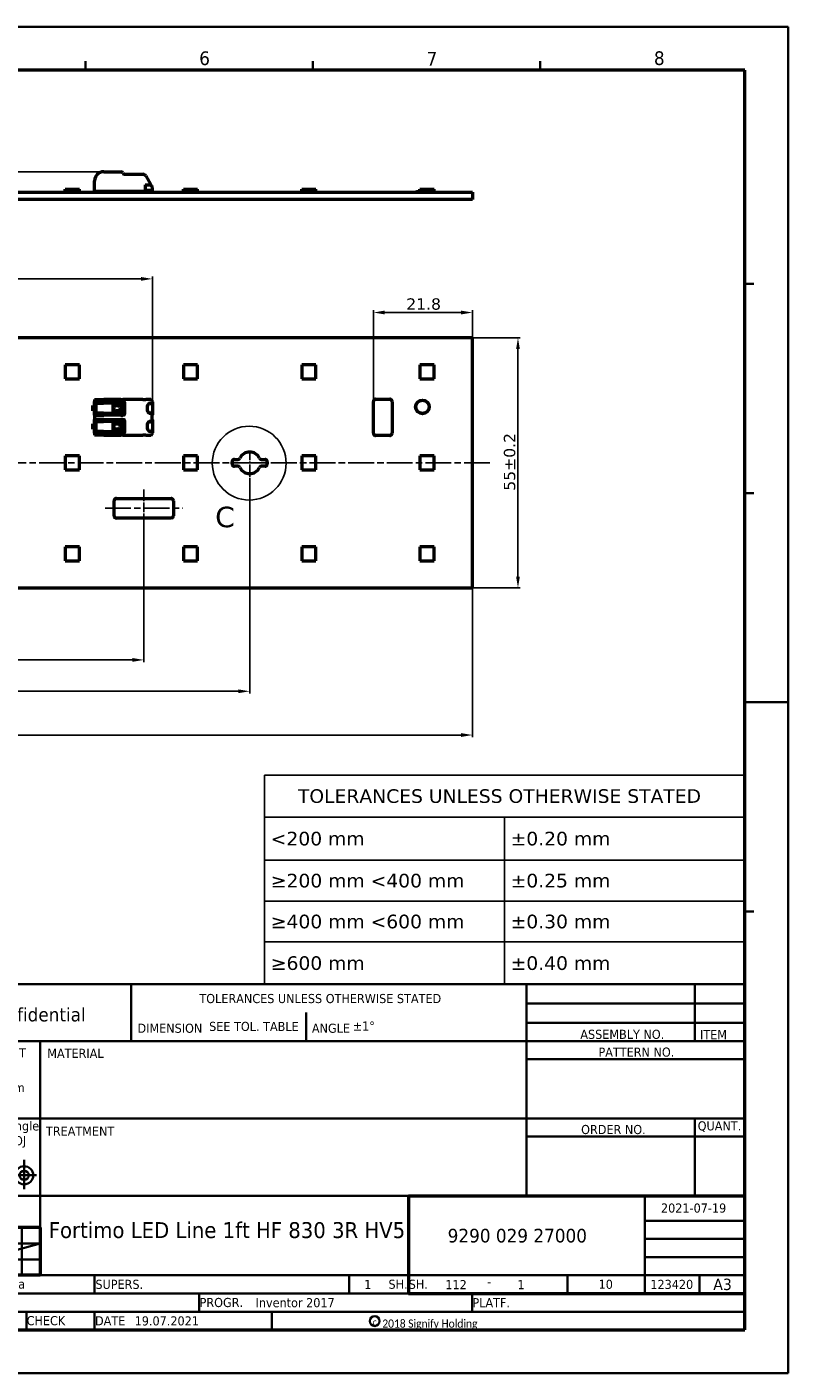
# Model space of a CAD drawing. Header units: millimetres. Extents: x 0 to 420, y 0 to 296.
# Tile 10 of 10: x 252 to 420, y 0 to 296. Entities that reach past the tile are written whole.
import ezdxf
from ezdxf.enums import TextEntityAlignment as Align

# ---------------------------------------------------------------- set-up
doc = ezdxf.new("R2010")
doc.units = ezdxf.units.MM
doc.linetypes.add('CHAIN', pattern=[0.3543, 0.2362, -0.0295, 0.0591, -0.0295])
doc.linetypes.add('LONG_DASH_DOTTED', pattern=[0.3001, 0.2362, -0.0295, 0.0049, -0.0295])
doc.layers.get('0').update_dxf_attribs({"lineweight": 25})
for name, color, linetype, lineweight in [('Center Mark(ISO)', 7, 'LONG_DASH_DOTTED', 25), ('Centerline(ISO)', 7, 'Continuous', 25), ('Detail Circle Lines(ISO)', 7, 'Continuous', 25), ('Dimensions(ISO)', 7, 'Continuous', 25), ('Sketch Geometry(ISO)', 7, 'Continuous', 50), ('Symbols(ISO)', 7, 'Continuous', 25), ('Visible Edges(ISO)', 7, 'Continuous', 50)]:
    doc.layers.add(name, color=color, linetype=linetype, lineweight=lineweight)
doc.styles.add('LG.Philips.Title', font='verdana.ttf', dxfattribs={"width": 0.9})
doc.styles.add('Philips-dimensions', font='verdana.ttf')
doc.styles.add('Philips-tekst', font='verdana.ttf')
doc.styles.add('Philips-tekstBigText', font='verdana.ttf')
doc.styles.add('Text Style43', font='verdana.ttf', dxfattribs={"width": 0.9})
doc.styles.add('Text Style45', font='verdana.ttf', dxfattribs={"width": 0.9})
doc.styles.add('Text Style46', font='verdana.ttf', dxfattribs={"width": 0.9})
doc.styles.add('Text Style49', font='verdana.ttf', dxfattribs={"width": 0.9})
doc.styles.add('Text Style50', font='verdana.ttf', dxfattribs={"width": 0.9})
doc.dimstyles.new('Philips-Oss', dxfattribs={"dimtxt": 2.5, "dimasz": 2.5, "dimexe": 0.5, "dimexo": 0, "dimgap": 0.5, "dimtad": 1, "dimtoh": 1, "dimrnd": 1e-08, "dimdsep": 46, "dimtxsty": 'Philips-dimensions', "dimcen": 0.09, "dimdle": 10, "dimclrd": 7, "dimclre": 7, "dimclrt": 7, "dimazin": 2, "dimtfac": 1, "dimtmove": 0, "dimatfit": 3, "dimfxl": 1, "dimtolj": 1, "dimlwd": 25, "dimlwe": 25, "dimarcsym": 0})

# ---------------------------------------------------------------- blocks, each defined once
blk = doc.blocks.new('Title Blocks Philips Lighting Electronics')
at = {"layer": 'Sketch Geometry(ISO)', "color": 7, "linetype": 'Continuous', "lineweight": 35}
for p, q in [((20, 86), (200, 86)), ((20, 86), (20, 10)), ((65, 73.5), (65, 86)), ((152, 73.5), (152, 86)), ((189, 86), (189, 73.5)), ((152, 81.75), (200, 81.75)), ((103.5, 79.75), (103.5, 73.5)), ((152, 77.5), (200, 77.5)), ((20, 73.5), (200, 73.5)), ((33, 39.5), (33, 73.5)), ((45, 73.5), (45, 32.51)), ((152, 73.5), (152, 39.5)), ((152, 69.5), (200, 69.5)), ((27.9, 57.4), (31.08, 62.9)), ((26.4, 60), (27.9, 57.4)), ((20, 56.5), (200, 56.5)), ((29.9, 57.4), (25.9, 57.4)), ((189, 56.5), (189, 39.5)), ((152, 52.5), (200, 52.5)), ((41.5, 40.97), (41.5, 47.37)), ((33.5, 45), (38.5, 46)), ((33.5, 43), (33.5, 45)), ((38.5, 46), (38.5, 42)), ((38.5, 42), (33.5, 43)), ((33.54, 44), (44.22, 44)), ((20, 39.5), (126, 39.5)), ((178, 18), (178, 39.5)), ((178, 34), (200, 34)), ((41, 22), (41, 32.51)), ((178, 30), (200, 30)), ((45, 29), (20, 29)), ((20, 22), (45, 29)), ((20, 25.5), (45, 25.5)), ((178, 26), (200, 26)), ((45, 22), (200, 22)), ((57, 18), (57, 22)), ((113, 18), (113, 22)), ((161, 22), (161, 18)), ((190, 18), (190, 22)), ((20, 18), (126, 18)), ((80, 14), (80, 18)), ((140, 14), (140, 18)), ((20, 14), (200, 14)), ((28, 10), (28, 14)), ((34, 14), (34, 10)), ((42, 10), (42, 14)), ((57, 10), (57, 14)), ((96, 14), (96, 10)), ((20, 10), (200, 10))]:
    blk.add_line(p, q, dxfattribs=at)
at = {"layer": 'Sketch Geometry(ISO)', "color": 1, "linetype": 'Continuous', "lineweight": 50, "true_color": 0xff0000}
for p, q in [((126, 39.5), (200, 39.5)), ((126, 39.5), (126, 18)), ((45, 32.51), (20, 32.51)), ((45, 32.51), (45, 22)), ((45, 22), (20, 22)), ((126, 18), (200, 18))]:
    blk.add_line(p, q, dxfattribs=at)
at = {"layer": 'Sketch Geometry(ISO)', "color": 7, "linetype": 'Continuous', "lineweight": 35}
for centre, radius in [((41.5, 44), 2), ((41.5, 44), 1), ((118.59, 11.93), 1.08)]:
    blk.add_circle(centre, radius, dxfattribs=at)
at = {"layer": 'Symbols(ISO)', "color": 7, "attachment_point": 7, "style": 'LG.Philips.Title'}
for s, insert, char_height in [('\\fVerdana|b0|i0;\\H2.0000;TOLERANCES UNLESS OTHERWISE STATED', (80.03, 81.82), 2), ('\\fVerdana|b0|i0;\\H3.0000;Confidential', (32.74, 77.77), 3), ('\\fVerdana|b0|i0;\\H2.0000;DIMENSION', (66.42, 75.29), 2), ('\\fVerdana|b0|i0;\\H2.0000;ANGLE', (104.78, 75.29), 2), ('\\fVerdana|b0|i0;\\H2.0000;ASSEMBLY NO.', (163.81, 73.95), 2), ('\\fVerdana|b0|i0;\\H2.0000;PATTERN NO.', (167.8, 70.04), 2), ('\\fVerdana|b0|i0;\\H2.0000;ITEM', (190.13, 73.91), 2), ('\\fVerdana|b0|i0;\\H2.0000;GENERAL', (20.55, 69.76), 2), ('\\fVerdana|b0|i0;\\H2.0000;UNIT', (36.01, 69.87), 2), ('\\fVerdana|b0|i0;\\H2.0000;MATERIAL', (46.58, 69.81), 2), ('\\fVerdana|b0|i0;\\H2.0000;ROUGHN.', (20.55, 66.72), 2), ('\\fVerdana|b0|i0;\\H2.0000;mm', (36.81, 62.27), 2), ('\\fVerdana|b0|i0;\\H2.0000;ORDER NO.', (163.99, 53.02), 2), ('\\fVerdana|b0|i0;\\H2.0000;SCALE', (22.23, 52.4), 2), ('\\fVerdana|b0|i0;\\H2.0000;TREATMENT', (46.29, 52.69), 2), ('\\fVerdana|b0|i0;\\H2.0000;QUANT.', (189.62, 53.51), 2), ('\\fVerdana|b0|i0;\\H2.0000;CLASS NO.', (21.91, 36.06), 2), ('\\fVerdana|b0|i0;\\H1.4400;c', (118.11, 10.95), 1.44)]:
    blk.add_mtext(s, dxfattribs=dict(at, insert=insert, char_height=char_height))
at = {"layer": 'Symbols(ISO)', "color": 7, "char_height": 2, "style": 'LG.Philips.Title'}
for s, insert, width, attachment_point in [('\\fVerdana|b0|i0;\\H2.0000;1st Angle', (38.98, 54.56), 11.6539, 5), ('\\fVerdana|b0|i0;\\H2.0000;PROJ', (39, 51.33), 11.7551, 5), ('\\fVerdana|b0|i0;\\H2.0000; NAME', (20.03, 20.01), 9.4041, 4), ('\\fVerdana|b0|i0;\\H2.0000;SUPERS.', (57.17, 20), 12.7484, 4), ('\\fVerdana|b0|i0;\\H2.0000;SH.', (125.83, 20.02), 12.7097, 6), ('\\fVerdana|b0|i0;\\H2.0000;SH.', (126.07, 20.01), 7.1247, 4), ('\\fVerdana|b0|i0;\\H2.0000;-', (143.78, 20.57), 5.9191, 5), ('\\fVerdana|b0|i0;\\H2.0000; DATA FMT.', (20.05, 16.02), 15.4136, 4), ('\\fVerdana|b0|i0;\\H2.0000;PROGR.', (80.08, 16), 13.2731, 4), ('\\fVerdana|b0|i0;\\H2.0000;PLATF.', (140.08, 15.98), 11.5583, 4), ('\\fVerdana|b0|i0;\\H2.0000;CAD', (28.19, 11.95), 5.6052, 4), ('\\fVerdana|b0|i0;\\H2.0000;CHECK', (42.04, 12.01), 8.591, 4), ('\\fVerdana|b0|i0;\\H2.0000;DATE', (57.08, 12), 8.7919, 4)]:
    blk.add_mtext(s, dxfattribs=dict(at, insert=insert, width=width, attachment_point=attachment_point))
at = {"layer": 'Symbols(ISO)', "color": 7, "insert": (120.27, 10), "char_height": 1.8, "attachment_point": 7, "line_spacing_factor": 3.333333, "style": 'LG.Philips.Title'}
blk.add_mtext('\\fCalibri|b0|i0;\\H1.8000;2018 Signify Holding', dxfattribs=at)
at = {"layer": 'Symbols(ISO)', "color": 7, "style": 'Text Style43', "width": 0.9}
for tag, p in [('<F3_ASSEMBLY_REFERENCE_ITEM_2>', (170.5, 83.89)), ('<F3_ASSEMBLY_REFERENCE_CODE_2>', (194.41, 83.85)), ('<F3_ASSEMBLY_REFERENCE_ITEM_1>', (170.47, 79.68)), ('<F3_ASSEMBLY_REFERENCE_CODE_1>', (194.42, 79.62)), ('<F3_ROUGHNESS>', (26.51, 64.47)), ('<F3_PATTERN_NO>', (175.63, 63.29)), ('<F3_REVISION_DATE_2>', (188.97, 31.99)), ('<F3_REVISION_DATE_3>', (188.97, 27.67)), ('<F3_REVISION_DATE_4>', (188.83, 23.89)), ('<F3_CAD_INDICATION>', (24.05, 11.94))]:
    blk.add_attdef(tag, text='', height=2, dxfattribs=at).set_placement(p, align=Align.MIDDLE_CENTER)
at = {"layer": 'Symbols(ISO)', "color": 7, "width": 0.9}
for tag, p, height, style in [('<F3_LINEAR_TOLERANCE_UP>_001', (82.18, 75.73), 2, 'Text Style43'), ('<F3_ANGLE_TOLERANCE_UP>_001', (113.75, 75.81), 2, 'Text Style43'), ('<F3_SCALE>_001', (24.44, 47.11), 2, 'Text Style43'), ('<F3_REVISION_DATE_1>_001', (181.55, 35.79), 2, 'Text Style43'), ('DESCRIPTION_001', (46.9, 30.19), 3.5, 'Text Style50'), ('STOCK_NUMBER_001', (134.64, 29.22), 3, 'Text Style45'), ('DESIGNER_001', (29.68, 19.07), 2, 'Text Style43'), ('Number_of_sheets_001', (116.29, 18.98), 2, 'Text Style43'), ('<F3_TITLE_BLOCK_TYPE>_001', (134.13, 18.95), 2, 'Text Style43'), ('Sheet_number_001', (149.99, 18.95), 2, 'Text Style43'), ('<F3_LANGUAGE_NO>_001', (167.83, 19.03), 2, 'Text Style43'), ('<COST_CENTER>_001', (179.21, 19), 2, 'Text Style43'), ('Sheet_Size_001', (193.05, 18.76), 2.5, 'Text Style46'), ('<F3_PROGRAM>_001', (92.39, 14.98), 2, 'Text Style43'), ('CREATION_DATE_001', (65.8, 10.98), 2, 'Text Style43')]:
    blk.add_attdef(tag, p, '', height=height, dxfattribs=dict(at, style=style))
for tag, height, style, p in [('<F3_MATERIAL_DESCRIPTION_LINE_1>', 2, 'Text Style43', (50.92, 68.19)), ('<F3_MATERIAL_DESCRIPTION_LINE_2>', 2, 'Text Style43', (50.98, 64.52)), ('<F3_TREATMENT_DESCRIPTION_LINE_1>', 2, 'Text Style43', (51.18, 50.77)), ('<F3_TREATMENT_DESCRIPTION_LINE_2>', 2, 'Text Style43', (51.24, 46.96)), ('<F3_PRODUCT_DESCRIPTION_LINE_2>', 3.51, 'Text Style49', (47.47, 27.85))]:
    blk.add_attdef(tag, text='', height=height, dxfattribs=dict(at, style=style)).set_placement(p, align=Align.TOP_LEFT)
at = {"layer": 'Symbols(ISO)', "color": 7, "style": 'Text Style43', "width": 0.9}
for tag, p in [('<F3_SUPERSEEDS>', (71.01, 20.01)), ('<F3_DATA_FORMAT>', (35.88, 15.98)), ('<F3_PLATFORM>', (150.91, 15.97)), ('<F3_CHECK_NAME>', (51.65, 12))]:
    blk.add_attdef(tag, text='', height=2, dxfattribs=at).set_placement(p, align=Align.MIDDLE_LEFT)
blk = doc.blocks.new('2dDetail0')
at = {"layer": 'Detail Circle Lines(ISO)'}
blk.add_circle((300.99, 200.58), 8.12, dxfattribs=at)
at = {"layer": 'Detail Circle Lines(ISO)', "insert": (293.5, 186.41), "char_height": 4.5, "attachment_point": 7, "style": 'Philips-tekstBigText'}
blk.add_mtext('C', dxfattribs=at)
blk = doc.blocks.new('*D18')
at = {"layer": 'Defpoints', "color": 0, "linetype": 'Continuous', "transparency": 16777216}
for p in [(350.1, 233.7), (350.1, 228.15), (328.3, 214.15)]:
    blk.add_point(p, dxfattribs=at)
at = {"layer": 'Dimensions(ISO)', "color": 7, "linetype": 'Continuous', "lineweight": 25, "transparency": 16777216}
for p, q in [((328.3, 214.15), (328.3, 234.2)), ((350.1, 228.15), (350.1, 234.2)), ((330.8, 233.7), (347.6, 233.7))]:
    blk.add_line(p, q, dxfattribs=at)
at = {"layer": 'Dimensions(ISO)', "color": 7, "linetype": 'Continuous', "transparency": 16777216}
for points in [[(330.8, 234.12), (330.8, 233.29), (328.3, 233.7)], [(347.6, 234.12), (347.6, 233.29), (350.1, 233.7)]]:
    blk.add_solid(points, dxfattribs=at)
at = {"layer": 'Dimensions(ISO)', "color": 7, "linetype": 'Continuous', "lineweight": 25, "transparency": 16777216, "insert": (335.53, 236.82), "char_height": 2.5, "attachment_point": 1, "style": 'Philips-dimensions'}
blk.add_mtext('\\A1;21.8', dxfattribs=at)
blk = doc.blocks.new('*D19')
at = {"layer": 'Defpoints', "color": 0, "linetype": 'Continuous', "transparency": 16777216}
for p in [(350.1, 228.15), (350.1, 173.15), (360.1, 173.15)]:
    blk.add_point(p, dxfattribs=at)
at = {"layer": 'Dimensions(ISO)', "color": 7, "linetype": 'Continuous', "lineweight": 25, "transparency": 16777216}
for p, q in [((350.1, 228.15), (360.6, 228.15)), ((360.1, 225.65), (360.1, 175.65)), ((350.1, 173.15), (360.6, 173.15))]:
    blk.add_line(p, q, dxfattribs=at)
at = {"layer": 'Dimensions(ISO)', "color": 7, "linetype": 'Continuous', "transparency": 16777216}
for points in [[(359.68, 225.65), (360.51, 225.65), (360.1, 228.15)], [(359.68, 175.65), (360.51, 175.65), (360.1, 173.15)]]:
    blk.add_solid(points, dxfattribs=at)
at = {"layer": 'Dimensions(ISO)', "color": 7, "linetype": 'Continuous', "lineweight": 25, "transparency": 16777216, "insert": (356.99, 194.52), "char_height": 2.5, "attachment_point": 1, "rotation": 90, "style": 'Philips-dimensions'}
blk.add_mtext('\\A1;55±0.2', dxfattribs=at)
blk = doc.blocks.new('*D20')
at = {"layer": 'Defpoints', "color": 0, "linetype": 'Continuous', "transparency": 16777216}
for p in [(70.1, 173.15), (350.1, 173.15), (350.1, 140.8)]:
    blk.add_point(p, dxfattribs=at)
at = {"layer": 'Dimensions(ISO)', "color": 7, "linetype": 'Continuous', "lineweight": 25, "transparency": 16777216}
for p, q in [((70.1, 173.15), (70.1, 140.3)), ((350.1, 173.15), (350.1, 140.3)), ((72.6, 140.8), (347.6, 140.8))]:
    blk.add_line(p, q, dxfattribs=at)
at = {"layer": 'Dimensions(ISO)', "color": 7, "linetype": 'Continuous', "transparency": 16777216}
for points in [[(72.6, 141.22), (72.6, 140.38), (70.1, 140.8)], [(347.6, 141.22), (347.6, 140.38), (350.1, 140.8)]]:
    blk.add_solid(points, dxfattribs=at)
at = {"layer": 'Dimensions(ISO)', "color": 7, "linetype": 'Continuous', "lineweight": 25, "transparency": 16777216, "insert": (203.01, 147.4), "char_height": 2.5, "attachment_point": 1, "style": 'Philips-dimensions'}
blk.add_mtext('\\A1;280\\S+0.6^ -0.2;', dxfattribs=at)
blk = doc.blocks.new('*D26')
at = {"layer": 'Defpoints', "color": 0, "linetype": 'Continuous', "transparency": 16777216}
for p in [(269, 264.66), (57.6, 258.56), (70.1, 258.56)]:
    blk.add_point(p, dxfattribs=at)
at = {"layer": 'Dimensions(ISO)', "color": 7, "linetype": 'Continuous', "lineweight": 25, "transparency": 16777216}
for p, q in [((57.6, 267.16), (57.6, 269.66)), ((269, 264.66), (57.1, 264.66)), ((57.6, 264.66), (57.6, 262.16)), ((57.6, 262.16), (57.6, 261.06)), ((57.6, 258.56), (57.6, 261.06)), ((70.1, 258.56), (57.1, 258.56)), ((57.6, 256.06), (57.6, 253.56))]:
    blk.add_line(p, q, dxfattribs=at)
at = {"layer": 'Dimensions(ISO)', "color": 7, "linetype": 'Continuous', "transparency": 16777216}
for points in [[(57.18, 267.16), (58.01, 267.16), (57.6, 264.66)], [(57.18, 256.06), (58.01, 256.06), (57.6, 258.56)]]:
    blk.add_solid(points, dxfattribs=at)
at = {"layer": 'Dimensions(ISO)', "color": 7, "linetype": 'Continuous', "lineweight": 25, "transparency": 16777216, "insert": (54.5, 260.73), "char_height": 2.5, "attachment_point": 1, "rotation": 90, "style": 'Philips-dimensions'}
blk.add_mtext('\\A1;6', dxfattribs=at)
blk = doc.blocks.new('Borders A3')
at = {"layer": 'Sketch Geometry(ISO)', "color": 7, "linetype": 'Continuous', "lineweight": 35}
for p, q in [((419.5, 296.5), (0.5, 296.5)), ((419.5, 0.5), (419.5, 296.5)), ((265, 289), (265, 287)), ((315, 289), (315, 287)), ((365, 289), (365, 287)), ((410, 240), (412, 240)), ((410, 194), (412, 194)), ((419.5, 148), (410, 148)), ((410, 148), (412, 148)), ((410, 102), (412, 102)), ((0.5, 0.5), (419.5, 0.5))]:
    blk.add_line(p, q, dxfattribs=at)
at = {"layer": 'Sketch Geometry(ISO)', "color": 1, "linetype": 'Continuous', "lineweight": 50, "true_color": 0xff0000}
for p, q in [((410, 287), (20, 287)), ((410, 10), (410, 287)), ((20, 10), (410, 10))]:
    blk.add_line(p, q, dxfattribs=at)
at = {"layer": 'Symbols(ISO)', "color": 3, "true_color": 0x00ff00, "char_height": 3, "attachment_point": 7, "style": 'LG.Philips.Title'}
for s, insert in [('\\fVerdana|b0|i0;\\H3.0000;6', (290, 288.06)), ('\\fVerdana|b0|i0;\\H3.0000;7', (340, 288)), ('\\fVerdana|b0|i0;\\H3.0000;8', (390, 288.07))]:
    blk.add_mtext(s, dxfattribs=dict(at, insert=insert))
blk = doc.blocks.new('*D31')
at = {"layer": 'Defpoints', "color": 0, "linetype": 'Continuous', "transparency": 16777216}
for p in [(119.1, 195.78), (301.1, 195.78), (301.1, 150.42)]:
    blk.add_point(p, dxfattribs=at)
at = {"layer": 'Dimensions(ISO)', "color": 7, "linetype": 'Continuous', "lineweight": 25, "transparency": 16777216}
for p, q in [((119.1, 195.78), (119.1, 149.92)), ((301.1, 195.78), (301.1, 149.92)), ((121.6, 150.42), (298.6, 150.42))]:
    blk.add_line(p, q, dxfattribs=at)
at = {"layer": 'Dimensions(ISO)', "color": 7, "linetype": 'Continuous', "transparency": 16777216}
for points in [[(121.6, 150.83), (121.6, 150), (119.1, 150.42)], [(298.6, 150.83), (298.6, 150), (301.1, 150.42)]]:
    blk.add_solid(points, dxfattribs=at)
at = {"layer": 'Dimensions(ISO)', "color": 7, "linetype": 'Continuous', "lineweight": 25, "transparency": 16777216, "insert": (207.16, 153.53), "char_height": 2.5, "attachment_point": 1, "style": 'Philips-dimensions'}
blk.add_mtext('\\A1;182', dxfattribs=at)
blk = doc.blocks.new('*D36')
at = {"layer": 'Defpoints', "color": 0, "linetype": 'Continuous', "transparency": 16777216}
for p in [(140.5, 241.1), (140.5, 214.08), (279.7, 214.08)]:
    blk.add_point(p, dxfattribs=at)
at = {"layer": 'Dimensions(ISO)', "color": 7, "linetype": 'Continuous', "lineweight": 25, "transparency": 16777216}
for p, q in [((140.5, 214.08), (140.5, 241.6)), ((277.2, 241.1), (143, 241.1)), ((279.7, 214.08), (279.7, 241.6))]:
    blk.add_line(p, q, dxfattribs=at)
at = {"layer": 'Dimensions(ISO)', "color": 7, "linetype": 'Continuous', "transparency": 16777216}
for points in [[(143, 241.51), (143, 240.68), (140.5, 241.1)], [(277.2, 241.51), (277.2, 240.68), (279.7, 241.1)]]:
    blk.add_solid(points, dxfattribs=at)
at = {"layer": 'Dimensions(ISO)', "color": 7, "linetype": 'Continuous', "lineweight": 25, "transparency": 16777216, "insert": (205.45, 244.2), "char_height": 2.5, "attachment_point": 1, "style": 'Philips-dimensions'}
blk.add_mtext('\\A1;139.2', dxfattribs=at)
blk = doc.blocks.new('Table1')
at = {"layer": 'Symbols(ISO)'}
for p, q in [((304.33, 132), (410, 132)), ((304.33, 132), (304.33, 122.77)), ((410, 132), (410, 122.77)), ((304.33, 122.77), (410, 122.77)), ((304.33, 122.77), (304.33, 113.29)), ((357.17, 122.77), (357.17, 113.29)), ((410, 122.77), (410, 113.29)), ((304.33, 113.29), (410, 113.29)), ((304.33, 113.29), (304.33, 86)), ((357.17, 113.29), (357.17, 86)), ((410, 113.29), (410, 86)), ((304.33, 104.3), (410, 104.3)), ((304.33, 95.31), (410, 95.31)), ((304.33, 86), (410, 86))]:
    blk.add_line(p, q, dxfattribs=at)
at = {"layer": 'Symbols(ISO)', "color": 7, "char_height": 3, "attachment_point": 7, "style": 'Philips-tekst'}
for s, insert in [('TOLERANCES UNLESS OTHERWISE STATED', (311.71, 125.82)), ('<200 mm', (305.73, 116.47)), ('±0.20 mm', (358.48, 116.47)), ('≥200 mm <400 mm', (305.75, 107.23)), ('±0.25 mm', (358.48, 107.23)), ('≥400 mm <600 mm', (305.75, 98.24)), ('±0.30 mm', (358.48, 98.24)), ('≥600 mm', (305.75, 89.09)), ('±0.40 mm', (358.48, 89.09))]:
    blk.add_mtext(s, dxfattribs=dict(at, insert=insert))
blk = doc.blocks.new('*D42')
at = {"layer": 'Defpoints', "color": 0, "linetype": 'Continuous', "transparency": 16777216}
for p in [(142.4, 192.82), (277.8, 188.49), (277.8, 157.31)]:
    blk.add_point(p, dxfattribs=at)
at = {"layer": 'Dimensions(ISO)', "color": 7, "linetype": 'Continuous', "lineweight": 25, "transparency": 16777216}
for p, q in [((142.4, 192.82), (142.4, 156.81)), ((277.8, 188.49), (277.8, 156.81)), ((144.9, 157.31), (275.3, 157.31))]:
    blk.add_line(p, q, dxfattribs=at)
at = {"layer": 'Dimensions(ISO)', "color": 7, "linetype": 'Continuous', "transparency": 16777216}
for points in [[(144.9, 157.73), (144.9, 156.9), (142.4, 157.31)], [(275.3, 157.73), (275.3, 156.9), (277.8, 157.31)]]:
    blk.add_solid(points, dxfattribs=at)
at = {"layer": 'Dimensions(ISO)', "color": 7, "linetype": 'Continuous', "lineweight": 25, "transparency": 16777216, "insert": (205.42, 160.42), "char_height": 2.5, "attachment_point": 1, "style": 'Philips-dimensions'}
blk.add_mtext('\\A1;135.4', dxfattribs=at)

msp = doc.modelspace()

# ---------------------------------------------------------------- linework, layer by layer
at = {"layer": 'Center Mark(ISO)', "linetype": 'CHAIN', "ltscale": 8.195055}
msp.add_line((301.098, 203.153), (301.098, 195.778), dxfattribs=at)
at = {"layer": 'Center Mark(ISO)', "linetype": 'CHAIN', "ltscale": 5.555937}
msp.add_line((303.598, 200.653), (298.598, 200.653), dxfattribs=at)
at = {"layer": 'Centerline(ISO)', "linetype": 'CHAIN', "ltscale": 23.990969}
for p, q in [((353.937, 200.653), (67.598, 200.653)), ((269.285, 190.653), (286.31, 190.653))]:
    msp.add_line(p, q, dxfattribs=at)
at = {"layer": 'Centerline(ISO)', "linetype": 'CHAIN', "ltscale": 9.250702}
msp.add_line((277.798, 186.49), (277.798, 194.815), dxfattribs=at)
at = {"layer": 'Visible Edges(ISO)'}
for p, q in [((268.998, 264.66), (272.792, 264.66)), ((273.225, 264.41), (273.34, 264.21)), ((273.513, 264.11), (277.598, 264.11)), ((278.247, 263.735), (279.373, 261.785)), ((260.548, 260.81), (263.648, 260.81)), ((260.548, 260.16), (260.548, 260.81)), ((263.648, 260.16), (263.648, 260.81)), ((266.998, 260.31), (266.998, 262.66)), ((278.098, 261.785), (278.098, 260.31)), ((278.098, 261.785), (279.373, 261.785)), ((279.698, 260.56), (278.098, 260.56)), ((279.597, 261.397), (279.373, 261.785)), ((279.698, 260.56), (279.698, 261.022)), ((286.548, 260.81), (289.648, 260.81)), ((286.548, 260.16), (286.548, 260.81)), ((289.648, 260.16), (289.648, 260.81)), ((312.548, 260.81), (315.648, 260.81)), ((312.548, 260.16), (312.548, 260.81)), ((315.648, 260.16), (315.648, 260.81)), ((338.548, 260.81), (341.648, 260.81)), ((338.548, 260.16), (338.548, 260.81)), ((341.648, 260.16), (341.648, 260.81)), ((70.098, 260.16), (350.098, 260.16)), ((350.098, 258.56), (70.098, 258.56)), ((266.598, 260.46), (266.998, 260.46)), ((266.598, 260.31), (266.598, 260.46)), ((266.748, 260.16), (266.598, 260.31)), ((278.098, 260.31), (266.998, 260.31)), ((275.577, 260.217), (275.376, 260.31)), ((278.098, 260.46), (279.698, 260.46)), ((279.698, 260.31), (279.548, 260.16)), ((279.698, 260.46), (279.698, 260.31)), ((337.598, 260.195), (338.548, 260.195)), ((337.598, 260.16), (337.598, 260.195)), ((350.098, 260.16), (350.098, 258.56)), ((350.098, 228.153), (70.098, 228.153)), ((350.098, 173.153), (350.098, 228.153)), ((260.548, 222.203), (260.548, 219.103)), ((263.648, 222.203), (260.548, 222.203)), ((263.648, 219.103), (263.648, 222.203)), ((286.548, 222.203), (286.548, 219.103)), ((289.648, 222.203), (286.548, 222.203)), ((289.648, 219.103), (289.648, 222.203)), ((312.548, 222.203), (312.548, 219.103)), ((315.648, 222.203), (312.548, 222.203)), ((315.648, 219.103), (315.648, 222.203)), ((338.548, 222.203), (338.548, 219.103)), ((341.648, 222.203), (338.548, 222.203)), ((341.648, 219.103), (341.648, 222.203)), ((260.548, 219.103), (263.648, 219.103)), ((286.548, 219.103), (289.648, 219.103)), ((312.548, 219.103), (315.648, 219.103)), ((338.548, 219.103), (341.648, 219.103)), ((266.998, 213.253), (266.598, 213.253)), ((266.598, 212.053), (266.598, 213.253)), ((266.998, 214.603), (266.998, 214.153)), ((266.998, 214.603), (268.998, 214.603)), ((266.998, 211.153), (266.998, 214.153)), ((268.998, 214.153), (266.998, 214.153)), ((267.298, 213.753), (267.098, 213.753)), ((267.298, 213.753), (268.939, 213.753)), ((267.298, 213.753), (267.298, 211.553)), ((267.798, 214.153), (267.798, 213.903)), ((268.983, 213.903), (267.798, 213.903)), ((268.974, 213.753), (268.939, 213.753)), ((271.033, 213.753), (268.974, 213.753)), ((268.983, 213.903), (271.698, 213.903)), ((272.792, 214.603), (268.998, 214.603)), ((268.998, 214.153), (272.792, 214.153)), ((271.581, 213.753), (271.033, 213.753)), ((271.033, 213.753), (271.033, 211.553)), ((271.7, 213.753), (271.581, 213.753)), ((271.581, 213.753), (271.581, 213.3)), ((271.698, 214.153), (271.698, 213.903)), ((272.199, 213.753), (271.7, 213.753)), ((271.7, 213.753), (271.7, 213.123)), ((272.277, 213.753), (272.199, 213.753)), ((272.199, 213.753), (272.199, 213.121)), ((272.785, 213.753), (272.277, 213.753)), ((272.277, 213.753), (272.277, 213.287)), ((272.785, 213.753), (272.996, 213.753)), ((272.792, 214.603), (273.225, 214.603)), ((273.225, 214.153), (272.792, 214.153)), ((273.006, 213.753), (272.996, 213.753)), ((273.006, 213.753), (273.006, 211.553)), ((273.198, 214.153), (273.198, 211.153)), ((273.34, 214.603), (273.225, 214.603)), ((273.225, 214.153), (273.34, 214.153)), ((273.513, 214.603), (273.34, 214.603)), ((273.34, 214.153), (273.398, 214.153)), ((277.598, 214.603), (273.513, 214.603)), ((273.598, 213.953), (273.598, 211.353)), ((277.598, 214.603), (278.247, 214.603)), ((279.373, 214.603), (278.247, 214.603)), ((279.698, 214.083), (279.698, 212.938)), ((328.298, 207.153), (328.298, 214.153)), ((328.798, 214.653), (331.898, 214.653)), ((332.398, 214.153), (332.398, 207.153)), ((266.598, 212.053), (266.998, 212.053)), ((266.998, 211.153), (266.998, 210.153)), ((266.998, 211.153), (268.998, 211.153)), ((267.098, 211.553), (267.298, 211.553)), ((268.939, 211.553), (267.298, 211.553)), ((267.798, 211.403), (268.983, 211.403)), ((267.798, 211.153), (267.798, 211.403)), ((268.939, 211.553), (268.974, 211.553)), ((268.974, 211.553), (271.033, 211.553)), ((271.698, 211.403), (268.983, 211.403)), ((272.792, 211.153), (268.998, 211.153)), ((271.033, 211.553), (271.581, 211.553)), ((271.581, 212.006), (271.581, 211.553)), ((271.581, 211.553), (271.7, 211.553)), ((271.698, 211.153), (271.698, 211.403)), ((271.7, 212.183), (271.7, 211.553)), ((271.7, 211.553), (272.199, 211.553)), ((272.199, 212.184), (272.199, 211.553)), ((272.199, 211.553), (272.277, 211.553)), ((272.277, 212.019), (272.277, 211.553)), ((272.277, 211.553), (272.785, 211.553)), ((272.996, 211.553), (272.785, 211.553)), ((272.792, 211.153), (273.225, 211.153)), ((272.996, 211.553), (273.006, 211.553)), ((273.34, 211.153), (273.225, 211.153)), ((273.398, 211.153), (273.34, 211.153)), ((279.698, 212.938), (279.698, 212.368)), ((279.698, 212.368), (279.698, 211.187)), ((266.998, 209.253), (266.598, 209.253)), ((266.598, 208.053), (266.598, 209.253)), ((266.598, 208.053), (266.998, 208.053)), ((266.998, 207.153), (266.998, 210.153)), ((268.998, 210.153), (266.998, 210.153)), ((267.298, 209.753), (267.098, 209.753)), ((267.098, 207.553), (267.298, 207.553)), ((267.298, 209.753), (268.939, 209.753)), ((267.298, 209.753), (267.298, 207.553)), ((268.939, 207.553), (267.298, 207.553)), ((267.798, 210.153), (267.798, 209.903)), ((268.983, 209.903), (267.798, 209.903)), ((267.798, 207.403), (268.983, 207.403)), ((267.798, 207.153), (267.798, 207.403)), ((268.974, 209.753), (268.939, 209.753)), ((268.939, 207.553), (268.974, 207.553)), ((271.033, 209.753), (268.974, 209.753)), ((268.974, 207.553), (271.033, 207.553)), ((268.983, 209.903), (271.698, 209.903)), ((271.698, 207.403), (268.983, 207.403)), ((268.998, 210.153), (272.792, 210.153)), ((271.581, 209.753), (271.033, 209.753)), ((271.033, 209.753), (271.033, 207.553)), ((271.033, 207.553), (271.581, 207.553)), ((271.7, 209.753), (271.581, 209.753)), ((271.581, 209.753), (271.581, 209.3)), ((271.581, 208.006), (271.581, 207.553)), ((271.581, 207.553), (271.7, 207.553)), ((271.698, 210.153), (271.698, 209.903)), ((271.698, 207.153), (271.698, 207.403)), ((272.199, 209.753), (271.7, 209.753)), ((271.7, 209.753), (271.7, 209.123)), ((271.7, 208.183), (271.7, 207.553)), ((271.7, 207.553), (272.199, 207.553)), ((272.277, 209.753), (272.199, 209.753)), ((272.199, 209.753), (272.199, 209.121)), ((272.199, 208.184), (272.199, 207.553)), ((272.199, 207.553), (272.277, 207.553)), ((272.785, 209.753), (272.277, 209.753)), ((272.277, 209.753), (272.277, 209.287)), ((272.277, 208.019), (272.277, 207.553)), ((272.277, 207.553), (272.785, 207.553)), ((272.785, 209.753), (272.996, 209.753)), ((272.996, 207.553), (272.785, 207.553)), ((273.225, 210.153), (272.792, 210.153)), ((273.006, 209.753), (272.996, 209.753)), ((272.996, 207.553), (273.006, 207.553)), ((273.006, 209.753), (273.006, 207.553)), ((273.198, 210.153), (273.198, 207.153)), ((273.225, 210.153), (273.34, 210.153)), ((273.34, 210.153), (273.398, 210.153)), ((273.598, 209.953), (273.598, 207.353)), ((279.698, 210.119), (279.698, 208.938)), ((279.698, 208.938), (279.698, 208.368)), ((279.698, 208.368), (279.698, 207.223)), ((266.998, 207.153), (266.998, 206.703)), ((266.998, 207.153), (268.998, 207.153)), ((268.998, 206.703), (266.998, 206.703)), ((272.792, 207.153), (268.998, 207.153)), ((268.998, 206.703), (272.792, 206.703)), ((272.792, 207.153), (273.225, 207.153)), ((273.225, 206.703), (272.792, 206.703)), ((273.34, 207.153), (273.225, 207.153)), ((273.225, 206.703), (273.34, 206.703)), ((273.398, 207.153), (273.34, 207.153)), ((273.34, 206.703), (273.513, 206.703)), ((273.513, 206.703), (277.598, 206.703)), ((278.247, 206.703), (277.598, 206.703)), ((278.247, 206.703), (279.373, 206.703)), ((331.898, 206.653), (328.798, 206.653)), ((260.548, 202.203), (260.548, 199.103)), ((263.648, 202.203), (260.548, 202.203)), ((263.648, 199.103), (263.648, 202.203)), ((286.548, 202.203), (286.548, 199.103)), ((289.648, 202.203), (286.548, 202.203)), ((289.648, 199.103), (289.648, 202.203)), ((297.723, 201.403), (298.509, 201.403)), ((303.687, 201.403), (304.473, 201.403)), ((312.548, 202.203), (312.548, 199.103)), ((315.648, 202.203), (312.548, 202.203)), ((315.648, 199.103), (315.648, 202.203)), ((338.548, 202.203), (338.548, 199.103)), ((341.648, 202.203), (338.548, 202.203)), ((341.648, 199.103), (341.648, 202.203)), ((260.548, 199.103), (263.648, 199.103)), ((286.548, 199.103), (289.648, 199.103)), ((297.223, 200.403), (297.223, 200.903)), ((298.509, 199.903), (297.723, 199.903)), ((304.473, 199.903), (303.687, 199.903)), ((304.973, 200.903), (304.973, 200.403)), ((312.548, 199.103), (315.648, 199.103)), ((338.548, 199.103), (341.648, 199.103)), ((271.785, 192.815), (283.81, 192.815)), ((271.285, 188.99), (271.285, 192.315)), ((284.31, 192.315), (284.31, 188.99)), ((283.81, 188.49), (271.785, 188.49)), ((260.548, 182.203), (260.548, 179.103)), ((263.648, 182.203), (260.548, 182.203)), ((263.648, 179.103), (263.648, 182.203)), ((286.548, 182.203), (286.548, 179.103)), ((289.648, 182.203), (286.548, 182.203)), ((289.648, 179.103), (289.648, 182.203)), ((312.548, 182.203), (312.548, 179.103)), ((315.648, 182.203), (312.548, 182.203)), ((315.648, 179.103), (315.648, 182.203)), ((338.548, 182.203), (338.548, 179.103)), ((341.648, 182.203), (338.548, 182.203)), ((341.648, 179.103), (341.648, 182.203)), ((260.548, 179.103), (263.648, 179.103)), ((286.548, 179.103), (289.648, 179.103)), ((312.548, 179.103), (315.648, 179.103)), ((338.548, 179.103), (341.648, 179.103)), ((70.098, 173.153), (350.098, 173.153))]:
    msp.add_line(p, q, dxfattribs=at)
for radius in [1.5, 1.447]:
    msp.add_circle((339.098, 212.953), radius, dxfattribs=at)
for centre, radius, start, end in [((268.998, 262.66), 2, 90, 180), ((272.792, 264.16), 0.5, 30, 90), ((273.513, 264.31), 0.2, 210, 270), ((277.598, 263.36), 0.75, 30, 90), ((268.298, 260.91), 0.75, 270, 306.8699), ((275.831, 260.76), 0.6, 245, 270), ((339.098, 246.27), 14, 92.25149, 95.93333), ((273.398, 213.953), 0.2, 0, 54.73561), ((328.798, 214.153), 0.5, 90, 180), ((331.898, 214.153), 0.5, 0, 90), ((273.398, 211.353), 0.2, 305.26439, 0), ((273.398, 209.953), 0.2, 0, 54.73561), ((273.398, 207.353), 0.2, 305.26439, 0), ((328.798, 207.153), 0.5, 180, 270), ((331.898, 207.153), 0.5, 270, 0), ((297.723, 200.903), 0.5, 90, 180), ((298.509, 201.903), 0.5, 270, 334.22854), ((301.098, 200.653), 2.375, 25.77146, 154.22854), ((303.687, 201.903), 0.5, 205.77146, 270), ((304.473, 200.903), 0.5, 0, 90), ((297.723, 200.403), 0.5, 180, 270), ((298.509, 199.403), 0.5, 25.77146, 90), ((301.098, 200.653), 2.375, 205.77146, 334.22854), ((303.687, 199.403), 0.5, 90, 154.22854), ((304.473, 200.403), 0.5, 270, 0), ((271.785, 192.315), 0.5, 90, 180), ((283.81, 192.315), 0.5, 0, 90), ((271.785, 188.99), 0.5, 180, 270), ((283.81, 188.99), 0.5, 270, 0)]:
    msp.add_arc(centre, radius, start, end, dxfattribs=at)
for centre, major_axis, ratio, start_param, end_param in [((271.899, 212.653), (0, 0.721), 0.9986295, 0.4576822, 2.6839105), ((271.514, 212.653), (0, 0.669), 0.3907311, 5.4909232, 6.0250556), ((271.948, 212.653), (0, 0.532), 0.9986295, 5.7908446, 6.7696863), ((272.338, 212.653), (0, 0.668), 0.2923717, 0.3193056, 0.7928328), ((271.935, 212.653), (0, -0.721), 0.9986295, 0.4951571, 2.6464356), ((279.186, 212.653), (0, -1.125), 0.5773503, 2.4548566, 6.9699214), ((278.895, 212.565), (0, -2.2), 0.5773503, 2.5552035, 2.7551765), ((271.514, 212.653), (0, -0.669), 0.3907311, 0.2581297, 0.7922621), ((271.948, 212.653), (0, -0.532), 0.9986295, 5.7966843, 6.775526), ((272.338, 212.653), (0, -0.668), 0.2923717, 5.4903525, 5.9638797), ((271.899, 208.653), (0, 0.721), 0.9986295, 0.4576822, 2.6839105), ((271.514, 208.653), (0, 0.669), 0.3907311, 5.4909232, 6.0250556), ((271.514, 208.653), (0, -0.669), 0.3907311, 0.2581297, 0.7922621), ((271.948, 208.653), (0, 0.532), 0.9986295, 5.7908446, 6.7696863), ((271.948, 208.653), (0, -0.532), 0.9986295, 5.7966843, 6.775526), ((272.338, 208.653), (0, 0.668), 0.2923717, 0.3193056, 0.7928328), ((272.338, 208.653), (0, -0.668), 0.2923717, 5.4903525, 5.9638797), ((271.935, 208.653), (0, -0.721), 0.9986295, 0.4951571, 2.6464356), ((279.186, 208.653), (0, -1.125), 0.5773503, 2.4548566, 6.9699214), ((278.895, 208.741), (0, -2.2), 0.5773503, 0.3864162, 0.5863891)]:
    msp.add_ellipse(centre, major_axis=major_axis, ratio=ratio, start_param=start_param, end_param=end_param, dxfattribs=at)
for points, knots in [([(279.597, 261.397), (279.606, 261.383), (279.614, 261.368), (279.673, 261.247), (279.698, 261.124), (279.698, 261.022)], [0.078278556, 0.078278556, 0.078278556, 0.078278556, 0.083769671, 0.083769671, 0.125939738, 0.125939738, 0.125939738, 0.125939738]), ([(273.398, 214.153), (273.403, 214.153), (273.409, 214.153), (273.428, 214.151), (273.444, 214.148), (273.476, 214.138), (273.492, 214.13), (273.508, 214.12), (273.511, 214.118), (273.513, 214.116)], [0.018300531, 0.018300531, 0.018300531, 0.018300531, 0.020162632, 0.020162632, 0.025000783, 0.025000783, 0.029838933, 0.029838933, 0.03080299, 0.03080299, 0.03080299, 0.03080299]), ([(279.698, 214.083), (279.698, 214.19), (279.673, 214.294), (279.614, 214.378), (279.606, 214.388), (279.597, 214.398)], [0.459457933, 0.459457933, 0.459457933, 0.459457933, 0.501628, 0.501628, 0.507119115, 0.507119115, 0.507119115, 0.507119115]), ([(279.597, 213.523), (279.63, 213.476), (279.653, 213.418), (279.689, 213.267), (279.696, 213.152), (279.698, 212.999), (279.698, 212.969), (279.698, 212.938)], [0.080240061, 0.080240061, 0.080240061, 0.080240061, 0.10282816, 0.10282816, 0.139507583, 0.139507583, 0.148474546, 0.148474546, 0.148474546, 0.148474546]), ([(273.513, 211.19), (273.511, 211.188), (273.508, 211.186), (273.492, 211.175), (273.476, 211.168), (273.444, 211.158), (273.428, 211.155), (273.409, 211.153), (273.403, 211.153), (273.398, 211.153)], [0.068532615, 0.068532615, 0.068532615, 0.068532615, 0.069496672, 0.069496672, 0.074334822, 0.074334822, 0.079172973, 0.079172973, 0.081035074, 0.081035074, 0.081035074, 0.081035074]), ([(279.698, 212.368), (279.698, 212.337), (279.698, 212.306), (279.696, 212.153), (279.689, 212.039), (279.653, 211.888), (279.63, 211.83), (279.597, 211.783)], [0.203899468, 0.203899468, 0.203899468, 0.203899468, 0.212866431, 0.212866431, 0.249545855, 0.249545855, 0.272133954, 0.272133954, 0.272133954, 0.272133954]), ([(279.68, 210.277), (279.679, 210.283), (279.677, 210.289), (279.664, 210.34), (279.649, 210.396), (279.627, 210.52), (279.62, 210.588), (279.62, 210.717), (279.627, 210.785), (279.649, 210.909), (279.664, 210.965), (279.677, 211.016), (279.679, 211.022), (279.68, 211.029)], [0.121247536, 0.121247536, 0.121247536, 0.121247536, 0.123999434, 0.123999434, 0.143348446, 0.143348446, 0.162697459, 0.162697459, 0.182046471, 0.182046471, 0.201395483, 0.201395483, 0.204147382, 0.204147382, 0.204147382, 0.204147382]), ([(273.398, 210.153), (273.403, 210.153), (273.409, 210.153), (273.428, 210.151), (273.444, 210.148), (273.476, 210.138), (273.492, 210.13), (273.508, 210.12), (273.511, 210.118), (273.513, 210.116)], [0.018300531, 0.018300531, 0.018300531, 0.018300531, 0.020162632, 0.020162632, 0.025000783, 0.025000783, 0.029838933, 0.029838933, 0.03080299, 0.03080299, 0.03080299, 0.03080299]), ([(279.597, 209.523), (279.63, 209.476), (279.653, 209.418), (279.689, 209.267), (279.696, 209.152), (279.698, 208.999), (279.698, 208.969), (279.698, 208.938)], [0.080240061, 0.080240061, 0.080240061, 0.080240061, 0.10282816, 0.10282816, 0.139507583, 0.139507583, 0.148474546, 0.148474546, 0.148474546, 0.148474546]), ([(279.698, 208.368), (279.698, 208.337), (279.698, 208.306), (279.696, 208.153), (279.689, 208.039), (279.653, 207.888), (279.63, 207.83), (279.597, 207.783)], [0.203899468, 0.203899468, 0.203899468, 0.203899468, 0.212866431, 0.212866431, 0.249545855, 0.249545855, 0.272133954, 0.272133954, 0.272133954, 0.272133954]), ([(279.597, 206.908), (279.606, 206.918), (279.614, 206.928), (279.673, 207.012), (279.698, 207.116), (279.698, 207.223)], [0.078278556, 0.078278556, 0.078278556, 0.078278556, 0.083769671, 0.083769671, 0.125939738, 0.125939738, 0.125939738, 0.125939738]), ([(273.513, 207.19), (273.511, 207.188), (273.508, 207.186), (273.492, 207.175), (273.476, 207.168), (273.444, 207.158), (273.428, 207.155), (273.409, 207.153), (273.403, 207.153), (273.398, 207.153)], [0.068532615, 0.068532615, 0.068532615, 0.068532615, 0.069496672, 0.069496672, 0.074334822, 0.074334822, 0.079172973, 0.079172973, 0.081035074, 0.081035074, 0.081035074, 0.081035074])]:
    msp.add_open_spline(points, degree=3, knots=knots, dxfattribs=at)
for points in [[(279.68, 211.029), (279.693, 211.078), (279.698, 211.133), (279.698, 211.187)], [(279.698, 210.119), (279.698, 210.173), (279.693, 210.227), (279.68, 210.277)]]:
    msp.add_open_spline(points, degree=3, dxfattribs=at)

# ---------------------------------------------------------------- block references
for name in ['Borders A3', 'Table1']:
    msp.add_blockref(name, (0, 0))
msp.add_blockref('Title Blocks Philips Lighting Electronics', (210, 0)).add_auto_attribs({'STOCK_NUMBER_001': '9290 029 27000', 'DESIGNER_001': 'S.Puchala', 'CREATION_DATE_001': '19.07.2021', 'Sheet_Size_001': 'A3', 'Sheet_number_001': '1', 'Number_of_sheets_001': '1', 'DESCRIPTION_001': 'Fortimo LED Line 1ft HF 830 3R HV5', '<F3_TITLE_BLOCK_TYPE>_001': '112', '<F3_REVISION_DATE_1>_001': '2021-07-19', '<F3_SCALE>_001': '1:1', '<F3_LINEAR_TOLERANCE_UP>_001': 'SEE TOL. TABLE', '<F3_ANGLE_TOLERANCE_UP>_001': '±1°', '<F3_LANGUAGE_NO>_001': '10', '<COST_CENTER>_001': '123420', '<F3_PROGRAM>_001': 'Inventor 2017'})
at = {"layer": 'Detail Circle Lines(ISO)'}
msp.add_blockref('2dDetail0', (0, 0), dxfattribs=at)

# ---------------------------------------------------------------- dimensions: what is measured, and where the dimension line sits
at = {"layer": 'Dimensions(ISO)', "color": 7, "linetype": 'Continuous', "lineweight": 25}
for base, p1, p2, angle, override, picture, middle in [((57.598, 258.56), (268.998, 264.66), (70.098, 258.56), 90, {"dimgap": 0.5, "dimtoh": 0, "dimdec": 0, "dimtol": 0, "dimlim": 0, "dimtp": 0, "dimtm": 0, "dimtdec": 2, "dimtofl": 0}, '*D26', (57.598, 261.61)), ((140.498, 241.097), (279.698, 214.083), (140.498, 214.083), 180, {"dimgap": 0.5, "dimtoh": 0, "dimdec": 2, "dimtol": 0, "dimlim": 0, "dimtp": 0, "dimtm": 0, "dimtdec": 2, "dimtofl": 0, "dimatfit": 1}, '*D36', (210.098, 241.097)), ((350.098, 233.705), (328.298, 214.153), (350.098, 228.153), 180, {"dimgap": 0.5, "dimtoh": 0, "dimdec": 2, "dimtol": 0, "dimlim": 0, "dimtp": 0, "dimtm": 0, "dimtdec": 2, "dimtofl": 0, "dimatfit": 1}, '*D18', (339.198, 233.705)), ((360.098, 173.153), (350.098, 228.153), (350.098, 173.153), 90, {"dimgap": 0.5, "dimtoh": 0, "dimdec": 2, "dimtol": 1, "dimlim": 0, "dimtp": 0.2, "dimtm": 0.2, "dimtdec": 2, "dimtofl": 0, "dimatfit": 1}, '*D19', (360.098, 200.653)), ((301.098, 150.418), (119.098, 195.778), (301.098, 195.778), 180, {"dimgap": 0.5, "dimtoh": 0, "dimdec": 2, "dimtol": 0, "dimlim": 0, "dimtp": 0, "dimtm": 0, "dimtdec": 2, "dimtofl": 0, "dimatfit": 1}, '*D31', (210.098, 150.418)), ((277.798, 157.315), (142.398, 192.815), (277.798, 188.49), 180, {"dimgap": 0.5, "dimtoh": 0, "dimdec": 2, "dimtol": 0, "dimlim": 0, "dimtp": 0, "dimtm": 0, "dimtdec": 2, "dimtofl": 0, "dimatfit": 1}, '*D42', (210.098, 157.315)), ((350.098, 140.799), (70.098, 173.153), (350.098, 173.153), 180, {"dimgap": 0.5, "dimtoh": 0, "dimdec": 2, "dimtol": 1, "dimlim": 0, "dimtp": 0.6, "dimtm": 0.2, "dimtdec": 2, "dimtofl": 0, "dimatfit": 1}, '*D20', (210.098, 140.799))]:
    dim = msp.add_linear_dim(base=base, p1=p1, p2=p2, angle=angle, dimstyle='Philips-Oss', override=override, dxfattribs=at)
    dim.commit()
    dim.dimension.update_dxf_attribs({"geometry": picture, "text_midpoint": middle, "dimtype": 160})

doc.saveas('drawing.dxf')
